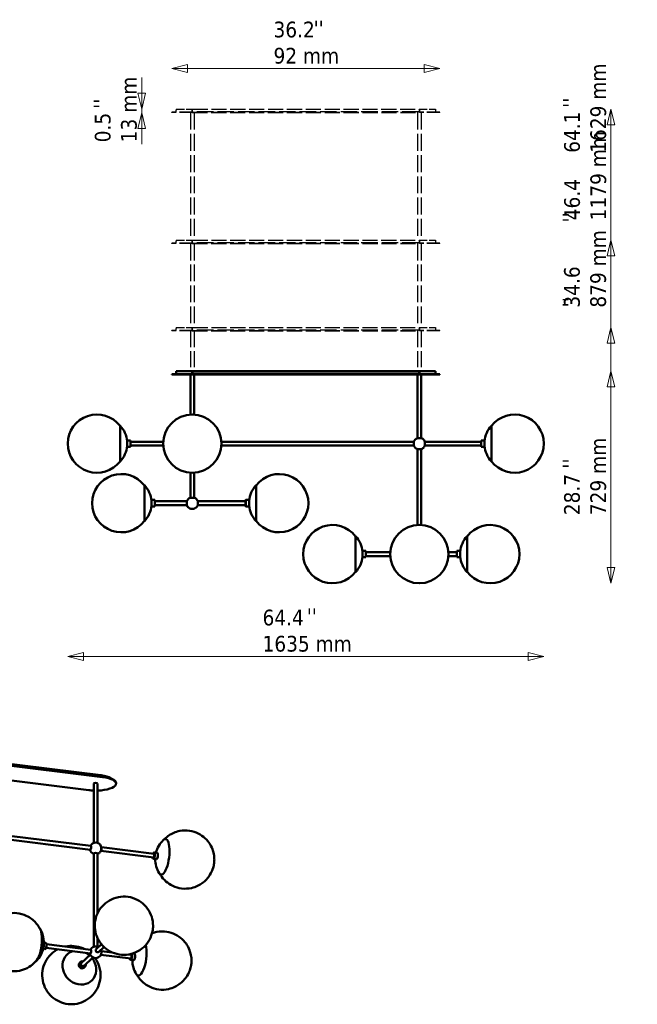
# Model space of a CAD drawing. Header units: millimetres. Extents: x 578 to 4821, y 202 to 3627.
# Tile 4 of 4: x 2700 to 4821, y 202 to 3584. Entities that reach past the tile are written whole.
import ezdxf

# ---------------------------------------------------------------- set-up
doc = ezdxf.new("R2010")
doc.units = ezdxf.units.MM
doc.header["$LTSCALE"] = 18
doc.linetypes.add('DASHED', pattern=[0.2068, 0.1655, -0.0413])
for name, color, linetype, lineweight in [('Symbol (ISO)', 7, 'Continuous', 50), ('Widoczne (ISO)', 7, 'Continuous', 50), ('Wymiar (ISO)', 7, 'Continuous', 18)]:
    doc.layers.add(name, color=color, linetype=linetype, lineweight=lineweight)
doc.styles.add('Tekst notatki (ISO)', font='tahoma.ttf')
doc.dimstyles.new('Domyślne (ISO)', dxfattribs={"dimscale": 18, "dimtxt": 3, "dimasz": 3, "dimexe": 3.175, "dimexo": 0, "dimgap": 0.762, "dimtad": 1, "dimdec": 1, "dimlfac": 0.03937, "dimrnd": 1e-08, "dimzin": 0, "dimdsep": 46, "dimtxsty": 'Tekst notatki (ISO)', "dimblk": 'Filled-1', "dimcen": 0.09, "dimdle": 10, "dimse1": 1, "dimse2": 1, "dimclrd": 256, "dimclre": 256, "dimclrt": 256, "dimadec": 0, "dimazin": 0, "dimtfac": 0.666667, "dimtmove": 0, "dimatfit": 3, "dimfxl": 1, "dimtolj": 1, "dimlwd": 15, "dimlwe": 15, "dimarcsym": 0})

# ---------------------------------------------------------------- blocks, each defined once
blk = doc.blocks.new('Filled-1')
at = {"color": 0}
for p, q in [((0, 0), (-1, 0.25)), ((-1, 0.25), (-1, -0.25)), ((-1, 0), (0, 0)), ((-1, -0.25), (0, 0))]:
    blk.add_line(p, q, dxfattribs=at)
at = {"color": 0, "flags": 128}
blk.add_lwpolyline([(-1, -0.25), (0, 0), (-1, 0.25), (-1, -0.25)], dxfattribs=at)
at = {"color": 0}
blk.add_solid([(-1, -0.25), (0, 0), (-1, 0.25), (-1, -0.25)], dxfattribs=at)
blk = doc.blocks.new('*D4')
at = {"layer": 'Defpoints', "color": 0, "transparency": 16777216}
for p in [(2865.3, 2128.2), (4500.2, 2128.4), (4500.2, 1396.9)]:
    blk.add_point(p, dxfattribs=at)
at = {"layer": 'Wymiar (ISO)', "lineweight": 15, "transparency": 16777216}
blk.add_line((2919.3, 1396.9), (4446.2, 1396.9), dxfattribs=at)
at = {"layer": 'Wymiar (ISO)', "lineweight": 15, "transparency": 16777216, "xscale": 54, "yscale": 54, "zscale": 54, "rotation": 180}
blk.add_blockref('Filled-1', (2865.3, 1396.9), dxfattribs=at)
at = {"layer": 'Wymiar (ISO)', "lineweight": 15, "transparency": 16777216, "xscale": 54, "yscale": 54, "zscale": 54}
blk.add_blockref('Filled-1', (4500.2, 1396.9), dxfattribs=at)
at = {"layer": 'Wymiar (ISO)', "lineweight": 18, "transparency": 16777216, "insert": (3534.1, 1557.9), "char_height": 54, "attachment_point": 1, "style": 'Tekst notatki (ISO)'}
blk.add_mtext('\\A1;64.4\\P1635 mm', dxfattribs=at)
blk = doc.blocks.new('*D5')
at = {"layer": 'Defpoints', "color": 0, "transparency": 16777216}
for p in [(4071.8, 2377.6), (4731.1, 2377.6), (4316.6, 1648.6)]:
    blk.add_point(p, dxfattribs=at)
at = {"layer": 'Wymiar (ISO)', "lineweight": 15, "transparency": 16777216}
blk.add_line((4731.1, 1702.6), (4731.1, 2323.6), dxfattribs=at)
at = {"layer": 'Wymiar (ISO)', "lineweight": 15, "transparency": 16777216, "xscale": 54, "yscale": 54, "zscale": 54}
for p, rotation in [((4731.1, 2377.6), 90), ((4731.1, 1648.6), 270)]:
    blk.add_blockref('Filled-1', p, dxfattribs=dict(at, rotation=rotation))
at = {"layer": 'Wymiar (ISO)', "lineweight": 18, "transparency": 16777216, "insert": (4570, 1882.4), "char_height": 54, "attachment_point": 1, "rotation": 90, "style": 'Tekst notatki (ISO)'}
blk.add_mtext('\\A1;28.7\\P729 mm', dxfattribs=at)
blk = doc.blocks.new('*D6')
at = {"layer": 'Defpoints', "color": 0, "transparency": 16777216}
for p in [(4071.8, 2527.6), (4731.1, 2527.6), (4316.6, 1648.6)]:
    blk.add_point(p, dxfattribs=at)
at = {"layer": 'Wymiar (ISO)', "lineweight": 15, "transparency": 16777216}
for p, q in [((4731.1, 2527.6), (4731.1, 2871.4)), ((4731.1, 1702.6), (4731.1, 2473.6))]:
    blk.add_line(p, q, dxfattribs=at)
at = {"layer": 'Wymiar (ISO)', "lineweight": 15, "transparency": 16777216, "xscale": 54, "yscale": 54, "zscale": 54}
for p, rotation in [((4731.1, 2527.6), 90), ((4731.1, 1648.6), 270)]:
    blk.add_blockref('Filled-1', p, dxfattribs=dict(at, rotation=rotation))
at = {"layer": 'Wymiar (ISO)', "lineweight": 18, "transparency": 16777216, "insert": (4569.8, 2595.4), "char_height": 54, "attachment_point": 1, "rotation": 90, "style": 'Tekst notatki (ISO)'}
blk.add_mtext('\\A1;34.6\\P879 mm', dxfattribs=at)
blk = doc.blocks.new('*D7')
at = {"layer": 'Defpoints', "color": 0, "transparency": 16777216}
for p in [(4071.8, 2827.6), (4316.6, 1648.6), (4731.1, 1648.6)]:
    blk.add_point(p, dxfattribs=at)
at = {"layer": 'Wymiar (ISO)', "lineweight": 15, "transparency": 16777216}
for p, q in [((4731.1, 2827.6), (4731.1, 3206.4)), ((4731.1, 1702.6), (4731.1, 2773.6))]:
    blk.add_line(p, q, dxfattribs=at)
at = {"layer": 'Wymiar (ISO)', "lineweight": 15, "transparency": 16777216, "xscale": 54, "yscale": 54, "zscale": 54}
for p, rotation in [((4731.1, 2827.6), 90), ((4731.1, 1648.6), 270)]:
    blk.add_blockref('Filled-1', p, dxfattribs=dict(at, rotation=rotation))
at = {"layer": 'Wymiar (ISO)', "lineweight": 18, "transparency": 16777216, "insert": (4570.3, 2895.4), "char_height": 54, "attachment_point": 1, "rotation": 90, "style": 'Tekst notatki (ISO)'}
blk.add_mtext('\\A1;46.4\\P1179 mm', dxfattribs=at)
blk = doc.blocks.new('*D8')
at = {"layer": 'Defpoints', "color": 0, "transparency": 16777216}
for p in [(4071.8, 3277.6), (4316.6, 1648.6), (4731.1, 1648.6)]:
    blk.add_point(p, dxfattribs=at)
at = {"layer": 'Wymiar (ISO)', "lineweight": 15, "transparency": 16777216}
blk.add_line((4731.1, 3223.6), (4731.1, 1702.6), dxfattribs=at)
at = {"layer": 'Wymiar (ISO)', "lineweight": 15, "transparency": 16777216, "xscale": 54, "yscale": 54, "zscale": 54}
for p, rotation in [((4731.1, 3277.6), 90), ((4731.1, 1648.6), 270)]:
    blk.add_blockref('Filled-1', p, dxfattribs=dict(at, rotation=rotation))
at = {"layer": 'Wymiar (ISO)', "lineweight": 18, "transparency": 16777216, "insert": (4570.1, 3127.3), "char_height": 54, "attachment_point": 1, "rotation": 90, "style": 'Tekst notatki (ISO)'}
blk.add_mtext('\\A1;64.1\\P1629 mm', dxfattribs=at)
blk = doc.blocks.new('*D13')
at = {"layer": 'Defpoints', "color": 0, "transparency": 16777216}
for p in [(3222.8, 3416.7), (3222.8, 3265.1), (4142.8, 3266.1)]:
    blk.add_point(p, dxfattribs=at)
at = {"layer": 'Wymiar (ISO)', "lineweight": 15, "transparency": 16777216}
blk.add_line((4088.8, 3416.7), (3276.8, 3416.7), dxfattribs=at)
at = {"layer": 'Wymiar (ISO)', "lineweight": 15, "transparency": 16777216, "xscale": 54, "yscale": 54, "zscale": 54, "rotation": 180}
blk.add_blockref('Filled-1', (3222.8, 3416.7), dxfattribs=at)
at = {"layer": 'Wymiar (ISO)', "lineweight": 15, "transparency": 16777216, "xscale": 54, "yscale": 54, "zscale": 54}
blk.add_blockref('Filled-1', (4142.8, 3416.7), dxfattribs=at)
at = {"layer": 'Wymiar (ISO)', "lineweight": 18, "transparency": 16777216, "insert": (3571.8, 3577.8), "char_height": 54, "attachment_point": 1, "style": 'Tekst notatki (ISO)'}
blk.add_mtext('\\A1;36.2\\P92 mm', dxfattribs=at)
blk = doc.blocks.new('*D16')
at = {"layer": 'Defpoints', "color": 0, "transparency": 16777216}
for p in [(3118.9, 3277.6), (3222.8, 3265.1), (3293.8, 3277.6)]:
    blk.add_point(p, dxfattribs=at)
at = {"layer": 'Wymiar (ISO)', "lineweight": 15, "transparency": 16777216}
for p, q in [((3118.9, 3331.6), (3118.9, 3385.6)), ((3118.9, 3265.1), (3118.9, 3277.6)), ((3118.9, 3211.1), (3118.9, 3157.1))]:
    blk.add_line(p, q, dxfattribs=at)
at = {"layer": 'Wymiar (ISO)', "lineweight": 15, "transparency": 16777216, "xscale": 54, "yscale": 54, "zscale": 54}
for p, rotation in [((3118.9, 3277.6), 270), ((3118.9, 3265.1), 90)]:
    blk.add_blockref('Filled-1', p, dxfattribs=dict(at, rotation=rotation))
at = {"layer": 'Wymiar (ISO)', "lineweight": 18, "transparency": 16777216, "insert": (2957.9, 3163.3), "char_height": 54, "attachment_point": 1, "rotation": 90, "style": 'Tekst notatki (ISO)'}
blk.add_mtext('\\A1;0.5\\P13 mm', dxfattribs=at)

msp = doc.modelspace()

# ---------------------------------------------------------------- linework, layer by layer
at = {"layer": 'Widoczne (ISO)', "linetype": 'DASHED', "lineweight": 25, "ltscale": 14.769469}
for p, q in [((3292.77, 3267.15), (3222.77, 3267.15)), ((3292.77, 3265.15), (3222.77, 3265.15)), ((4142.77, 3267.15), (4072.77, 3267.15)), ((4142.77, 3265.15), (4072.77, 3265.15)), ((3292.77, 2817.15), (3222.77, 2817.15)), ((3292.77, 2815.15), (3222.77, 2815.15)), ((4142.77, 2817.15), (4072.77, 2817.15)), ((4142.77, 2815.15), (4072.77, 2815.15)), ((3292.77, 2517.15), (3222.77, 2517.15)), ((3292.77, 2515.15), (3222.77, 2515.15)), ((4142.77, 2517.15), (4072.77, 2517.15)), ((4142.77, 2515.15), (4072.77, 2515.15))]:
    msp.add_line(p, q, dxfattribs=at)
at = {"layer": 'Widoczne (ISO)', "linetype": 'DASHED', "lineweight": 25, "ltscale": 0.211431}
for p, q in [((3222.77, 3265.15), (3222.77, 3267.15)), ((4142.77, 3265.15), (4142.77, 3267.15)), ((3222.77, 2815.15), (3222.77, 2817.15)), ((4142.77, 2815.15), (4142.77, 2817.15)), ((3222.77, 2515.15), (3222.77, 2517.15)), ((4142.77, 2515.15), (4142.77, 2517.15))]:
    msp.add_line(p, q, dxfattribs=at)
at = {"layer": 'Widoczne (ISO)', "linetype": 'DASHED', "lineweight": 25, "ltscale": 9.137366}
for p, q in [((3237.77, 3277.15), (3292.77, 3277.15)), ((4072.77, 3277.15), (4127.77, 3277.15)), ((3237.77, 2827.15), (3292.77, 2827.15)), ((4072.77, 2827.15), (4127.77, 2827.15)), ((3237.77, 2527.15), (3292.77, 2527.15)), ((4072.77, 2527.15), (4127.77, 2527.15))]:
    msp.add_line(p, q, dxfattribs=at)
at = {"layer": 'Widoczne (ISO)', "linetype": 'DASHED', "lineweight": 25, "ltscale": 0.317196}
for p, q in [((3237.77, 3277.15), (3237.77, 3274.15)), ((3237.77, 2827.15), (3237.77, 2824.15)), ((3237.77, 2527.15), (3237.77, 2524.15))]:
    msp.add_line(p, q, dxfattribs=at)
at = {"layer": 'Widoczne (ISO)', "linetype": 'DASHED', "lineweight": 25, "ltscale": 0.713816}
for p, q in [((3237.77, 3267.15), (3237.77, 3273.9)), ((3237.77, 2817.15), (3237.77, 2823.9)), ((3237.77, 2517.15), (3237.77, 2523.9))]:
    msp.add_line(p, q, dxfattribs=at)
at = {"layer": 'Widoczne (ISO)', "linetype": 'DASHED', "lineweight": 25, "ltscale": 8.834781}
for p, q in [((3239.27, 3277.65), (3292.26, 3277.65)), ((4073.27, 3277.65), (4126.27, 3277.65)), ((3239.27, 2827.65), (3292.26, 2827.65)), ((4073.27, 2827.65), (4126.27, 2827.65)), ((3239.27, 2527.65), (3292.26, 2527.65)), ((4073.27, 2527.65), (4126.27, 2527.65))]:
    msp.add_line(p, q, dxfattribs=at)
at = {"layer": 'Widoczne (ISO)', "linetype": 'DASHED', "lineweight": 25, "ltscale": 0.052783}
for p, q in [((3239.27, 3277.15), (3239.27, 3277.65)), ((3292.77, 3277.15), (3292.77, 3277.65)), ((3309.16, 3267.65), (3309.16, 3267.15)), ((3345.6, 3267.15), (3345.6, 3267.65)), ((4019.93, 3267.65), (4019.93, 3267.15)), ((4031.31, 3267.15), (4031.31, 3267.65)), ((4032.03, 3267.65), (4032.03, 3267.15)), ((4056.37, 3267.15), (4056.37, 3267.65)), ((4072.77, 3277.65), (4072.77, 3277.15)), ((4126.27, 3277.15), (4126.27, 3277.65)), ((3239.27, 2827.15), (3239.27, 2827.65)), ((3292.77, 2827.15), (3292.77, 2827.65)), ((3309.16, 2817.65), (3309.16, 2817.15)), ((3345.6, 2817.15), (3345.6, 2817.65)), ((4019.93, 2817.65), (4019.93, 2817.15)), ((4031.31, 2817.15), (4031.31, 2817.65)), ((4032.03, 2817.65), (4032.03, 2817.15)), ((4056.37, 2817.15), (4056.37, 2817.65)), ((4072.77, 2827.65), (4072.77, 2827.15)), ((4126.27, 2827.15), (4126.27, 2827.65)), ((3239.27, 2527.15), (3239.27, 2527.65)), ((3292.77, 2527.15), (3292.77, 2527.65)), ((3309.16, 2517.65), (3309.16, 2517.15)), ((3345.6, 2517.15), (3345.6, 2517.65)), ((4019.93, 2517.65), (4019.93, 2517.15)), ((4031.31, 2517.15), (4031.31, 2517.65)), ((4032.03, 2517.65), (4032.03, 2517.15)), ((4056.37, 2517.15), (4056.37, 2517.65)), ((4072.77, 2527.65), (4072.77, 2527.15)), ((4126.27, 2527.15), (4126.27, 2527.65))]:
    msp.add_line(p, q, dxfattribs=at)
at = {"layer": 'Widoczne (ISO)', "linetype": 'DASHED', "lineweight": 25, "ltscale": 19.588617}
for p, q in [((3286.27, 3265.15), (3286.27, 2827.65)), ((3299.27, 3265.15), (3299.27, 2827.65)), ((4066.27, 3265.15), (4066.27, 2827.65)), ((4079.27, 3265.15), (4079.27, 2827.65))]:
    msp.add_line(p, q, dxfattribs=at)
at = {"layer": 'Widoczne (ISO)', "linetype": 'DASHED', "lineweight": 25, "ltscale": 0.083467}
for p, q in [((3292.26, 3277.65), (3292.77, 3277.65)), ((4072.77, 3277.65), (4073.27, 3277.65)), ((3292.26, 2827.65), (3292.77, 2827.65)), ((4072.77, 2827.65), (4073.27, 2827.65)), ((3292.26, 2527.65), (3292.77, 2527.65)), ((4072.77, 2527.65), (4073.27, 2527.65))]:
    msp.add_line(p, q, dxfattribs=at)
at = {"layer": 'Widoczne (ISO)', "linetype": 'DASHED', "lineweight": 25, "ltscale": 0.166036}
for p, q in [((3292.77, 3277.65), (3293.77, 3277.65)), ((3293.77, 3276.15), (3292.77, 3276.15)), ((4071.77, 3277.65), (4072.77, 3277.65)), ((4072.77, 3276.15), (4071.77, 3276.15)), ((3292.77, 2827.65), (3293.77, 2827.65)), ((3293.77, 2826.15), (3292.77, 2826.15)), ((4071.77, 2827.65), (4072.77, 2827.65)), ((4072.77, 2826.15), (4071.77, 2826.15)), ((3292.77, 2527.65), (3293.77, 2527.65)), ((3293.77, 2526.15), (3292.77, 2526.15)), ((4071.77, 2527.65), (4072.77, 2527.65)), ((4072.77, 2526.15), (4071.77, 2526.15))]:
    msp.add_line(p, q, dxfattribs=at)
at = {"layer": 'Widoczne (ISO)', "linetype": 'DASHED', "lineweight": 25, "ltscale": 1.057553}
for p, q in [((3292.77, 3267.15), (3292.77, 3277.15)), ((4072.77, 3277.15), (4072.77, 3267.15)), ((4127.77, 3277.15), (4127.77, 3267.15)), ((3292.77, 2817.15), (3292.77, 2827.15)), ((4072.77, 2827.15), (4072.77, 2817.15)), ((4127.77, 2827.15), (4127.77, 2817.15)), ((3292.77, 2517.15), (3292.77, 2527.15)), ((4072.77, 2527.15), (4072.77, 2517.15)), ((4127.77, 2527.15), (4127.77, 2517.15))]:
    msp.add_line(p, q, dxfattribs=at)
at = {"layer": 'Widoczne (ISO)', "linetype": 'DASHED', "lineweight": 25, "ltscale": 0.105665}
for p, q in [((3292.77, 3275.65), (3293.77, 3275.65)), ((4071.77, 3275.65), (4072.77, 3275.65)), ((3292.77, 2825.65), (3293.77, 2825.65)), ((4071.77, 2825.65), (4072.77, 2825.65)), ((3292.77, 2525.65), (3293.77, 2525.65)), ((4071.77, 2525.65), (4072.77, 2525.65))]:
    msp.add_line(p, q, dxfattribs=at)
at = {"layer": 'Widoczne (ISO)', "linetype": 'DASHED', "lineweight": 25, "ltscale": 17.461853}
for p, q in [((3292.77, 3267.15), (4072.77, 3267.15)), ((3292.77, 3265.15), (4072.77, 3265.15)), ((3292.77, 2817.15), (4072.77, 2817.15)), ((3292.77, 2815.15), (4072.77, 2815.15)), ((3292.77, 2517.15), (4072.77, 2517.15)), ((3292.77, 2515.15), (4072.77, 2515.15))]:
    msp.add_line(p, q, dxfattribs=at)
at = {"layer": 'Widoczne (ISO)', "linetype": 'DASHED', "lineweight": 25, "ltscale": 17.417078}
for p, q in [((3293.77, 3277.65), (4071.77, 3277.65)), ((3293.77, 2827.65), (4071.77, 2827.65)), ((3293.77, 2527.65), (4071.77, 2527.65))]:
    msp.add_line(p, q, dxfattribs=at)
at = {"layer": 'Widoczne (ISO)', "linetype": 'DASHED', "lineweight": 25, "ltscale": 0.415239}
for p, q in [((3293.77, 3277.65), (3293.77, 3275.15)), ((4071.77, 3275.15), (4071.77, 3277.65)), ((3293.77, 2827.65), (3293.77, 2825.15)), ((4071.77, 2825.15), (4071.77, 2827.65)), ((3293.77, 2527.65), (3293.77, 2525.15)), ((4071.77, 2525.15), (4071.77, 2527.65))]:
    msp.add_line(p, q, dxfattribs=at)
at = {"layer": 'Widoczne (ISO)', "linetype": 'DASHED', "lineweight": 25, "ltscale": 0.687375}
for p, q in [((3293.77, 3268.65), (3293.77, 3275.15)), ((4071.77, 3275.15), (4071.77, 3268.65)), ((3293.77, 2818.65), (3293.77, 2825.15)), ((4071.77, 2825.15), (4071.77, 2818.65)), ((3293.77, 2518.65), (3293.77, 2525.15)), ((4071.77, 2525.15), (4071.77, 2518.65))]:
    msp.add_line(p, q, dxfattribs=at)
at = {"layer": 'Widoczne (ISO)', "linetype": 'DASHED', "lineweight": 25, "ltscale": 18.951605}
for p, q in [((4070.77, 3267.65), (3294.77, 3267.65)), ((4070.77, 2817.65), (3294.77, 2817.65)), ((4070.77, 2517.65), (3294.77, 2517.65))]:
    msp.add_line(p, q, dxfattribs=at)
at = {"layer": 'Widoczne (ISO)', "linetype": 'DASHED', "lineweight": 25, "ltscale": 19.308779}
for p, q in [((3286.27, 2815.15), (3286.27, 2527.65)), ((3299.27, 2815.15), (3299.27, 2527.65)), ((4066.27, 2815.15), (4066.27, 2527.65)), ((4079.27, 2815.15), (4079.27, 2527.65))]:
    msp.add_line(p, q, dxfattribs=at)
at = {"layer": 'Widoczne (ISO)', "linetype": 'DASHED', "lineweight": 25, "ltscale": 18.469267}
for p, q in [((3286.27, 2515.15), (3286.27, 2377.65)), ((3299.27, 2515.15), (3299.27, 2377.65)), ((4066.27, 2515.15), (4066.27, 2377.65)), ((4079.27, 2515.15), (4079.27, 2377.65))]:
    msp.add_line(p, q, dxfattribs=at)
at = {"layer": 'Widoczne (ISO)'}
for p, q in [((3237.77, 2377.15), (3292.77, 2377.15)), ((3237.77, 2377.15), (3237.77, 2374.15)), ((3237.77, 2367.15), (3237.77, 2373.9)), ((3239.27, 2377.65), (3292.26, 2377.65)), ((3239.27, 2377.15), (3239.27, 2377.65)), ((3292.26, 2377.65), (3292.77, 2377.65)), ((3292.77, 2377.15), (3292.77, 2377.65)), ((3292.77, 2377.65), (3293.77, 2377.65)), ((3292.77, 2367.15), (3292.77, 2377.15)), ((3293.77, 2376.15), (3292.77, 2376.15)), ((3292.77, 2375.65), (3293.77, 2375.65)), ((3293.77, 2377.65), (4071.77, 2377.65)), ((3293.77, 2377.65), (3293.77, 2375.15)), ((3293.77, 2368.65), (3293.77, 2375.15)), ((4070.77, 2367.65), (3294.77, 2367.65)), ((3309.16, 2367.65), (3309.16, 2367.15)), ((3345.6, 2367.15), (3345.6, 2367.65)), ((4019.93, 2367.65), (4019.93, 2367.15)), ((4031.31, 2367.15), (4031.31, 2367.65)), ((4032.03, 2367.65), (4032.03, 2367.15)), ((4056.37, 2367.15), (4056.37, 2367.65)), ((4071.77, 2377.65), (4072.77, 2377.65)), ((4071.77, 2375.15), (4071.77, 2377.65)), ((4072.77, 2376.15), (4071.77, 2376.15)), ((4071.77, 2375.65), (4072.77, 2375.65)), ((4071.77, 2375.15), (4071.77, 2368.65)), ((4072.77, 2377.65), (4073.27, 2377.65)), ((4072.77, 2377.65), (4072.77, 2377.15)), ((4072.77, 2377.15), (4072.77, 2367.15)), ((4072.77, 2377.15), (4127.77, 2377.15)), ((4073.27, 2377.65), (4126.27, 2377.65)), ((4126.27, 2377.15), (4126.27, 2377.65)), ((4127.77, 2377.15), (4127.77, 2367.15)), ((3292.77, 2367.15), (3222.77, 2367.15)), ((3222.77, 2365.15), (3222.77, 2367.15)), ((3292.77, 2365.15), (3222.77, 2365.15)), ((3286.27, 2365.15), (3286.27, 2228.22)), ((3292.77, 2367.15), (4072.77, 2367.15)), ((3292.77, 2365.15), (4072.77, 2365.15)), ((3299.27, 2365.15), (3299.27, 2228.22)), ((4066.27, 2365.15), (4066.27, 2147.15)), ((4142.77, 2367.15), (4072.77, 2367.15)), ((4142.77, 2365.15), (4072.77, 2365.15)), ((4079.27, 2365.15), (4079.27, 2147.15)), ((4142.77, 2365.15), (4142.77, 2367.15)), ((3044.7, 2189.29), (3045.3, 2189.82)), ((3045.3, 2066.82), (3045.3, 2189.82)), ((4320.24, 2189.82), (4320.24, 2066.82)), ((4320.83, 2189.29), (4320.24, 2189.82)), ((3068.87, 2138.82), (3069.37, 2139.32)), ((3068.87, 2117.82), (3068.87, 2138.82)), ((3069.37, 2139.32), (3069.37, 2117.32)), ((3080.37, 2139.32), (3069.37, 2139.32)), ((3080.37, 2117.32), (3080.37, 2139.32)), ((3080.87, 2138.82), (3080.37, 2139.32)), ((3080.87, 2138.82), (3080.87, 2117.82)), ((3192.87, 2134.82), (3080.87, 2134.82)), ((4053.94, 2134.82), (3392.67, 2134.82)), ((4053.94, 2121.57), (4053.94, 2135.07)), ((4066.02, 2147.15), (4079.52, 2147.15)), ((4088.95, 2139.87), (4089.09, 2139.87)), ((4091.64, 2121.7), (4091.64, 2134.94)), ((4091.64, 2134.82), (4284.66, 2134.82)), ((4284.66, 2138.82), (4285.16, 2139.32)), ((4284.66, 2117.82), (4284.66, 2138.82)), ((4285.16, 2139.32), (4285.16, 2117.32)), ((4285.16, 2139.32), (4296.16, 2139.32)), ((4296.16, 2117.32), (4296.16, 2139.32)), ((4296.66, 2138.82), (4296.16, 2139.32)), ((4296.66, 2138.82), (4296.66, 2117.82)), ((2865.35, 2128.43), (2865.35, 2128.21)), ((3068.87, 2117.82), (3069.37, 2117.32)), ((3080.37, 2117.32), (3069.37, 2117.32)), ((3080.87, 2117.82), (3080.37, 2117.32)), ((3192.87, 2121.82), (3080.87, 2121.82)), ((4053.94, 2121.82), (3392.67, 2121.82)), ((4079.52, 2109.5), (4066.02, 2109.5)), ((4066.27, 2109.5), (4066.27, 1848.57)), ((4079.27, 2109.5), (4079.27, 1848.57)), ((4088.95, 2116.77), (4089.09, 2116.77)), ((4091.64, 2121.82), (4284.66, 2121.82)), ((4284.66, 2117.82), (4285.16, 2117.32)), ((4285.16, 2117.32), (4296.16, 2117.32)), ((4296.66, 2117.82), (4296.16, 2117.32)), ((4500.19, 2128.21), (4500.19, 2128.43)), ((3044.7, 2067.36), (3045.3, 2066.82)), ((4320.83, 2067.36), (4320.24, 2066.82)), ((3286.27, 1942.49), (3286.27, 2028.42)), ((3299.27, 1942.49), (3299.27, 2028.42)), ((3128.26, 1984.63), (3128.86, 1985.17)), ((3128.86, 1862.17), (3128.86, 1985.17)), ((3511.67, 1985.17), (3511.67, 1862.17)), ((3512.27, 1984.63), (3511.67, 1985.17)), ((3152.44, 1934.17), (3152.94, 1934.67)), ((3152.44, 1913.17), (3152.44, 1934.17)), ((3152.94, 1934.67), (3152.94, 1912.67)), ((3163.94, 1934.67), (3152.94, 1934.67)), ((3163.94, 1912.67), (3163.94, 1934.67)), ((3164.44, 1934.17), (3163.94, 1934.67)), ((3164.44, 1934.17), (3164.44, 1913.17)), ((3273.94, 1930.17), (3164.44, 1930.17)), ((3273.94, 1916.92), (3273.94, 1930.42)), ((3286.02, 1942.49), (3299.52, 1942.49)), ((3311.59, 1930.42), (3311.59, 1916.92)), ((3311.59, 1930.17), (3476.1, 1930.17)), ((3476.1, 1934.17), (3476.6, 1934.67)), ((3476.1, 1913.17), (3476.1, 1934.17)), ((3476.6, 1934.67), (3476.6, 1912.67)), ((3476.6, 1934.67), (3487.6, 1934.67)), ((3487.6, 1912.67), (3487.6, 1934.67)), ((3488.1, 1934.17), (3487.6, 1934.67)), ((3488.1, 1934.17), (3488.1, 1913.17)), ((2948.91, 1923.78), (2948.91, 1923.56)), ((3152.44, 1913.17), (3152.94, 1912.67)), ((3163.94, 1912.67), (3152.94, 1912.67)), ((3164.44, 1913.17), (3163.94, 1912.67)), ((3273.94, 1917.17), (3164.44, 1917.17)), ((3281.22, 1907.48), (3281.22, 1907.34)), ((3304.32, 1907.48), (3304.32, 1907.34)), ((3311.59, 1917.17), (3476.1, 1917.17)), ((3476.1, 1913.17), (3476.6, 1912.67)), ((3476.6, 1912.67), (3487.6, 1912.67)), ((3488.1, 1913.17), (3487.6, 1912.67)), ((3691.62, 1923.56), (3691.62, 1923.78)), ((3128.26, 1862.7), (3128.86, 1862.17)), ((3512.27, 1862.7), (3511.67, 1862.17)), ((3853.26, 1809.63), (3853.86, 1810.17)), ((3853.86, 1687.17), (3853.86, 1810.17)), ((4236.67, 1810.17), (4236.67, 1687.17)), ((4237.27, 1809.63), (4236.67, 1810.17)), ((3877.44, 1759.17), (3877.94, 1759.67)), ((3877.44, 1738.17), (3877.44, 1759.17)), ((3877.94, 1759.67), (3877.94, 1737.67)), ((3888.94, 1759.67), (3877.94, 1759.67)), ((3888.94, 1737.67), (3888.94, 1759.67)), ((3889.44, 1759.17), (3888.94, 1759.67)), ((3889.44, 1759.17), (3889.44, 1738.17)), ((4201.1, 1759.17), (4201.6, 1759.67)), ((4201.1, 1738.17), (4201.1, 1759.17)), ((4201.6, 1759.67), (4201.6, 1737.67)), ((4201.6, 1759.67), (4212.6, 1759.67)), ((4212.6, 1737.67), (4212.6, 1759.67)), ((4213.1, 1759.17), (4212.6, 1759.67)), ((4213.1, 1759.17), (4213.1, 1738.17)), ((3673.91, 1748.78), (3673.91, 1748.56)), ((3877.44, 1738.17), (3877.94, 1737.67)), ((3888.94, 1737.67), (3877.94, 1737.67)), ((3889.44, 1738.17), (3888.94, 1737.67)), ((3972.87, 1755.17), (3889.44, 1755.17)), ((3972.87, 1742.17), (3889.44, 1742.17)), ((4172.67, 1755.17), (4201.1, 1755.17)), ((4172.67, 1742.17), (4201.1, 1742.17)), ((4201.1, 1738.17), (4201.6, 1737.67)), ((4201.6, 1737.67), (4212.6, 1737.67)), ((4213.1, 1738.17), (4212.6, 1737.67)), ((4416.62, 1748.56), (4416.62, 1748.78)), ((3853.26, 1687.7), (3853.86, 1687.17)), ((4237.27, 1687.7), (4236.67, 1687.17)), ((2247.07, 1080.23), (2978.15, 989.22)), ((2251.8, 1075.97), (2984.76, 984.73)), ((2251.8, 1074.09), (2984.76, 982.85)), ((2936.88, 937.85), (2234.36, 1025.31)), ((2978.69, 987.54), (2978.69, 985.48)), ((2978.69, 987.1), (2978.78, 987.09)), ((2978.78, 988.97), (2978.95, 989.13)), ((2978.95, 987.72), (2978.78, 987.56)), ((2978.78, 987.09), (2979.29, 987.57)), ((2978.78, 987.09), (2978.78, 985.47)), ((2979.29, 988.98), (2979.63, 989.3)), ((2979.29, 988.98), (2979.29, 987.57)), ((2979.63, 989.3), (2979.63, 985.37)), ((2954.32, 960.35), (2954.32, 756.72)), ((2967.32, 960.35), (2967.32, 756.72)), ((3030.82, 960.35), (3030.82, 962.23)), ((2944.51, 746.39), (2358.77, 819.3)), ((2942.91, 733.48), (2332.14, 809.52)), ((3207.03, 765.66), (3206.58, 766.24)), ((2954.32, 720.74), (2954.32, 399.96)), ((2967.32, 720.74), (2967.32, 514.89)), ((2978.79, 729.02), (3160.23, 706.43)), ((2980.39, 741.92), (3161.83, 719.33)), ((3160.02, 722.96), (3160.49, 723.38)), ((3161.77, 723.88), (3172.1, 722.59)), ((3173.57, 721.27), (3173.21, 721.79)), ((3157.58, 703.36), (3157.94, 702.84)), ((3159.05, 702.04), (3169.38, 700.76)), ((3171.13, 701.67), (3170.66, 701.26)), ((3192.68, 650.43), (3192.11, 649.99)), ((2789.44, 413.47), (2783.09, 414.26)), ((2790.9, 412.15), (2790.55, 412.67)), ((2944.51, 389.63), (2791.98, 408.62)), ((2962.13, 391.19), (2980.66, 408.61)), ((2967.32, 429.68), (2967.32, 399.96)), ((2786.72, 391.64), (2780.37, 392.43)), ((2788.46, 392.55), (2787.99, 392.13)), ((2942.91, 376.73), (2790.37, 395.71)), ((2942.59, 372.83), (2910.92, 343.07)), ((2971.03, 381.72), (2989.57, 399.14)), ((2978.79, 372.26), (3081.7, 359.45)), ((2980.39, 385.16), (3017.99, 380.48)), ((3074.13, 373.49), (3083.31, 372.35)), ((3086.85, 376.44), (3093.58, 375.61)), ((3095.04, 374.29), (3094.69, 374.81)), ((2909.23, 347.66), (2905.46, 344.12)), ((2951.49, 363.36), (2919.82, 333.6)), ((3079.05, 356.38), (3079.41, 355.86)), ((3080.52, 355.06), (3090.86, 353.77)), ((3092.6, 354.69), (3092.13, 354.27)), ((2924.29, 331.63), (2920.53, 328.09)), ((3114.16, 303.45), (3113.59, 303.01))]:
    msp.add_line(p, q, dxfattribs=at)
for centre in [(3292.77, 2128.32), (4072.77, 1748.67)]:
    msp.add_circle(centre, 100.11, dxfattribs=at)
at = {"layer": 'Widoczne (ISO)', "linetype": 'DASHED', "lineweight": 25, "ltscale": 0.166036}
for centre, start, end in [((3294.77, 3268.65), 180, 270), ((4070.77, 3268.65), 270, 0), ((3294.77, 2818.65), 180, 270), ((4070.77, 2818.65), 270, 0), ((3294.77, 2518.65), 180, 270), ((4070.77, 2518.65), 270, 0)]:
    msp.add_arc(centre, 1, start, end, dxfattribs=at)
at = {"layer": 'Widoczne (ISO)'}
for centre, radius, start, end in [((3294.77, 2368.65), 1, 180, 270), ((4070.77, 2368.65), 1, 270, 0), ((2965.35, 2128.43), 100, 37.48282, 180), ((4400.19, 2128.43), 100, 0, 142.51718), ((2978.23, 2128.32), 91, 5.0435, 42.51818), ((4387.31, 2128.32), 91, 137.48182, 174.9565), ((4072.77, 2128.32), 20, 109.72463, 160.27537), ((4072.77, 2128.32), 20, 35.9798, 70.27537), ((4072.77, 2128.32), 20, 19.33847, 35.2749), ((2965.35, 2128.21), 100, 180, 322.51718), ((2978.23, 2128.32), 91, 317.48182, 354.9565), ((4072.77, 2128.32), 20, 199.72463, 250.27537), ((4072.77, 2128.32), 20, 289.72463, 324.0202), ((4072.77, 2128.32), 20, 324.7251, 340.66153), ((4387.31, 2128.32), 91, 185.0435, 222.51818), ((4400.19, 2128.21), 100, 217.48282, 0), ((3048.91, 1923.78), 100, 37.48282, 180), ((3591.62, 1923.78), 100, 0, 142.51718), ((3061.79, 1923.67), 91, 5.0435, 42.51818), ((3578.74, 1923.67), 91, 137.48182, 174.9565), ((3292.77, 1923.67), 20, 109.72463, 160.27537), ((3292.77, 1923.67), 20, 19.72463, 70.27537), ((3048.91, 1923.56), 100, 180, 322.51718), ((3061.79, 1923.67), 91, 317.48182, 354.9565), ((3292.77, 1923.67), 20, 199.72463, 234.0202), ((3292.77, 1923.67), 20, 234.7251, 256.99712), ((3292.77, 1923.67), 19.97, 259.90859, 280.09141), ((3292.77, 1923.67), 20, 283.00288, 305.2749), ((3292.77, 1923.67), 20, 305.9798, 340.27537), ((3578.74, 1923.67), 91, 185.0435, 222.51818), ((3591.62, 1923.56), 100, 217.48282, 0), ((3773.91, 1748.78), 100, 37.48282, 180), ((4316.62, 1748.78), 100, 0, 142.51718), ((3786.79, 1748.67), 91, 5.0435, 42.51818), ((4303.74, 1748.67), 91, 137.48182, 174.9565), ((3773.91, 1748.56), 100, 180, 322.51718), ((3786.79, 1748.67), 91, 317.48182, 354.9565), ((4303.74, 1748.67), 91, 185.0435, 222.51818), ((4316.62, 1748.56), 100, 217.48282, 0), ((2960.82, 737.81), 20, 24.1926, 153.93846), ((2960.82, 737.81), 20, 357.73699, 23.34739), ((3256.39, 701.01), 91, 134.01453, 165.96119), ((2960.82, 737.81), 20, 191.86961, 251.03443), ((2960.82, 737.81), 20, 288.96557, 321.61546), ((2960.82, 737.81), 20, 322.46067, 348.07107), ((3256.39, 701.01), 91, 179.84687, 211.79353), ((2692.09, 414.5), 91, 314.01453, 31.79353), ((2960.82, 381.05), 20, 191.86961, 239.44689), ((2960.82, 381.05), 20, 62.18475, 153.93846), ((2960.82, 381.05), 20, 300.55311, 346.6586), ((2960.82, 381.05), 20, 359.14946, 24.2536), ((3177.87, 354.03), 91, 165.09941, 165.96119), ((2960.82, 381.05), 20, 240.31773, 299.68227), ((3177.87, 354.03), 91, 179.84687, 211.79353)]:
    msp.add_arc(centre, radius, start, end, dxfattribs=at)
for centre, major_axis, ratio, start_param, end_param in [((2960.82, 960.35), (70, 0), 0.3420201, 4.8053801, 7.5049158), ((2977.84, 986.74), (0.31, 2.48), 0.3213938, 5.0819246, 6.2831853), ((2978.31, 989.03), (0.5, 0), 0.3420201, 5.0861971, 5.9341195), ((2978.31, 987.62), (0.5, 0), 0.3420201, 5.59187, 5.9341195), ((2979.42, 989.07), (-0.5, 0), 0.3420201, 4.4236671, 5.9341195), ((2979.42, 987.66), (-0.5, 0), 0.3420201, 4.969243, 5.9341195), ((2960.82, 971.63), (55, 0), 0.3420201, 0.3796906, 1.2217305), ((2960.82, 962.23), (70, 0), 0.3420201, 0, 1.2217305), ((2960.82, 960.35), (-6.5, 0), 0.3420201, 3.1415927, 6.2831853), ((2960.82, 960.35), (-70, 0), 0.3420201, 1.2217305, 1.4778052), ((2943.13, 740.01), (0.83, 6.7), 0.3213938, 2.86858, 6.5561979), ((2944.07, 739.89), (0.83, 6.7), 0.3213938, 0.2199112, 0.2730126), ((2976.03, 735.91), (1.45, 11.66), 0.3213938, 3.6280433, 5.7967347), ((2976.16, 735.9), (1.43, 11.46), 0.3213938, 3.6189242, 5.8058538), ((3193.37, 708.86), (-7.6, -61.03), 0.3213938, 5.9040098, 9.8039535), ((2944.07, 739.89), (-0.83, -6.7), 0.3213938, 6.0101727, 6.0632741), ((2960.82, 720.11), (-6.75, 0), 0.3420201, 2.86858, 6.5561979), ((2978.55, 735.6), (-0.82, -6.57), 0.3213938, 1.3135471, 1.8280455), ((3159.94, 713.02), (1.3, 10.42), 0.3213938, 2.2383258, 7.1864522), ((3160.41, 712.96), (-1.36, -10.92), 0.3213938, 5.9369058, 9.7710574), ((3159.94, 713.02), (-0.91, -7.29), 0.3213938, 5.7974968, 9.9104665), ((3160.41, 712.96), (0.85, 6.8), 0.3213938, 6.0364334, 6.6042337), ((3170.74, 711.67), (1.36, 10.92), 0.3213938, 3.1415927, 6.2831853), ((3171.21, 711.61), (-1.3, -10.42), 0.3213938, 0.3462795, 2.7953132), ((3160.41, 712.96), (-0.85, -6.8), 0.3213938, 5.9621369, 6.5299372), ((2755.12, 406.65), (7.6, 61.03), 0.3213938, 3.367525, 6.0572529), ((2788.08, 402.55), (1.36, 10.92), 0.3213938, 3.1415927, 6.2831853), ((2788.55, 402.49), (-1.3, -10.42), 0.3213938, 0.3462795, 2.7953132), ((3114.84, 361.87), (-7.6, -61.03), 0.3213938, 5.9040098, 8.7138434), ((2904.76, 328.37), (-42.11, 44.82), 0.8830222, 5.8721373, 10.8896855), ((2904.76, 328.37), (-42.11, 44.82), 0.8830222, 4.8182778, 5.0612746), ((2943.13, 383.25), (0.83, 6.7), 0.3213938, 2.86858, 6.5561979), ((2967.26, 387.1), (4.62, -4.92), 0.8830222, 2.86858, 6.5561979), ((2966.58, 386.46), (-4.45, 4.74), 0.8830222, 0, 0.1586774), ((2966.58, 386.46), (-4.56, 4.85), 0.8830222, 6.0645568, 6.2900702), ((2966.58, 386.46), (-4.62, 4.92), 0.8830222, 6.0101727, 6.2043815), ((2966.58, 386.46), (4.45, -4.74), 0.8830222, 6.1245079, 6.2831853), ((2966.58, 386.46), (4.56, -4.85), 0.8830222, 6.2763004, 6.5018138), ((2966.58, 386.46), (4.62, -4.92), 0.8830222, 0.0788038, 0.2730126), ((2978.51, 378.84), (0.83, 6.7), 0.3213938, 4.3841955, 5.0405824), ((3081.41, 366.04), (1.3, 10.42), 0.3213938, 2.2383258, 5.910083), ((3081.88, 365.98), (-1.36, -10.92), 0.3213938, 5.9369058, 9.0073221), ((3081.41, 366.04), (-0.91, -7.29), 0.3213938, 5.7974968, 9.9104665), ((3081.41, 366.04), (1.3, 10.42), 0.3213938, 0.6201937, 0.9032669), ((3081.88, 365.98), (0.85, 6.8), 0.3213938, 6.0364334, 6.6042337), ((3092.22, 364.69), (1.36, 10.92), 0.3213938, 3.1415927, 6.2831853), ((3092.69, 364.63), (-1.3, -10.42), 0.3213938, 0.3462795, 2.7953132), ((2913, 336.11), (7.53, -8.02), 0.8830222, 3.1415927, 6.2831853), ((2916.76, 339.64), (-7.53, 8.02), 0.8830222, 5.3445742, 10.363389), ((2916.93, 339.8), (7.19, -7.65), 0.8830222, 2.2383258, 7.1864522), ((2916.93, 339.8), (-5.03, 5.36), 0.8830222, 5.7974968, 9.9104665), ((2916.76, 339.64), (4.69, -4.99), 0.8830222, 2.8205443, 6.6042337), ((3081.88, 365.98), (-0.85, -6.8), 0.3213938, 5.9621369, 6.5299372)]:
    msp.add_ellipse(centre, major_axis=major_axis, ratio=ratio, start_param=start_param, end_param=end_param, dxfattribs=at)
for points, knots in [([(3288.27, 1904.18), (3288.27, 1904.18), (3288.29, 1904.18), (3288.39, 1904.16), (3288.47, 1904.14), (3288.65, 1904.11), (3288.76, 1904.09), (3289.01, 1904.05), (3289.14, 1904.02), (3289.27, 1904)], [0.15187018, 0.15187018, 0.15187018, 0.15187018, 0.18950886, 0.18950886, 0.22714755, 0.22714755, 0.26544395, 0.26544395, 0.30374036, 0.30374036, 0.30374036, 0.30374036]), ([(3296.27, 1904), (3296.39, 1904.02), (3296.53, 1904.05), (3296.77, 1904.09), (3296.89, 1904.11), (3297.06, 1904.14), (3297.14, 1904.16), (3297.24, 1904.18), (3297.27, 1904.18), (3297.27, 1904.18)], [0, 0, 0, 0, 0.03829641, 0.03829641, 0.07659281, 0.07659281, 0.1142315, 0.1142315, 0.15187018, 0.15187018, 0.15187018, 0.15187018]), ([(3196.38, 768.88), (3197.03, 769.56), (3197.72, 770.26), (3202.24, 774.7), (3206.93, 778.75), (3221.9, 788.73), (3234.1, 794.83), (3260.1, 799.83), (3271.97, 800.23), (3294.04, 796.89), (3304.17, 793.54), (3322.37, 784.54), (3330.13, 778.81), (3344.05, 766.01), (3349.23, 759.08), (3358.73, 744.06), (3361.5, 736.94), (3366.8, 720.95), (3367.61, 714.24), (3368.33, 706.28), (3368.44, 704.2), (3368.56, 699.99), (3368.54, 697.89), (3368.39, 693.68), (3368.24, 691.58), (3367.82, 687.42), (3367.55, 685.35), (3366.34, 677.98), (3365.14, 672.59), (3360.79, 660.53), (3358.44, 654.68), (3350.62, 642.09), (3346.95, 636.8), (3337.37, 626.71), (3332.81, 622.46), (3318.06, 611.89), (3305.94, 605.24), (3279.55, 599.44), (3267.6, 598.7), (3245.26, 601.54), (3234.98, 604.67), (3216.47, 613.32), (3208.53, 618.92), (3194.29, 631.5), (3188.93, 638.37), (3183.7, 646.3), (3182.58, 648.15), (3181.57, 649.93)], [6.2463134, 6.2463134, 6.2463134, 6.2463134, 6.2678257, 6.2678257, 6.3821797, 6.3821797, 6.5487944, 6.5487944, 6.6612489, 6.6612489, 6.7641598, 6.7641598, 6.8780476, 6.8780476, 7.0254618, 7.0254618, 7.2467126, 7.2467126, 7.6292191, 7.6292191, 7.7818179, 7.7818179, 7.9576775, 7.9576775, 8.1496394, 8.1496394, 8.3449678, 8.3449678, 8.8352756, 8.8352756, 9.1858687, 9.1858687, 9.383141, 9.383141, 9.5058767, 9.5058767, 9.6809642, 9.6809642, 9.7952322, 9.7952322, 9.8980789, 9.8980789, 10.0105037, 10.0105037, 10.1544323, 10.1544323, 10.2007211, 10.2007211, 10.2007211, 10.2007211]), ([(3158.01, 472.26), (3158.01, 482.94), (3156.3, 493.17), (3150.06, 512.8), (3145.32, 522.11), (3133.19, 539.1), (3125.68, 546.71), (3108.41, 559.36), (3098.63, 564.41), (3077.67, 570.99), (3066.56, 572.68), (3044.31, 572.03), (3033.24, 569.97), (3012.55, 562.16), (3002.91, 556.65), (2986.14, 542.89), (2978.96, 534.74), (2967.61, 516.81), (2963.48, 507.04), (2958.3, 486.88), (2957.4, 476.49), (2958.57, 455.93), (2960.85, 445.81), (2968.23, 426.54), (2973.5, 417.49), (2986.65, 401.17), (2994.63, 393.96), (3012.72, 382.32), (3022.83, 377.83), (3044.25, 372.54), (3055.45, 371.53), (3077.62, 373.55), (3088.53, 376.29), (3108.65, 385.32), (3117.9, 391.39), (3133.75, 406.07), (3140.39, 414.6), (3150.64, 433.08), (3154.18, 443.04), (3157.41, 459.44), (3158.01, 465.93), (3158.01, 472.26)], [0, 0, 0, 0, 0.32, 0.32, 0.6642801, 0.6642801, 1.0248369, 1.0248369, 1.3838131, 1.3838131, 1.7231529, 1.7231529, 2.0360462, 2.0360462, 2.3280624, 2.3280624, 2.6109091, 2.6109091, 2.8974023, 2.8974023, 3.1990016, 3.1990016, 3.5235817, 3.5235817, 3.8718287, 3.8718287, 4.2336282, 4.2336282, 4.5901106, 4.5901106, 4.9246408, 4.9246408, 5.2329728, 5.2329728, 5.5223273, 5.5223273, 5.8048979, 5.8048979, 6.0933941, 6.0933941, 6.2831853, 6.2831853, 6.2831853, 6.2831853]), ([(2769.92, 459.9), (2768.68, 462.44), (2767.22, 465.17), (2762.66, 472.66), (2759.11, 477.74), (2747.04, 491.08), (2736.7, 499.99), (2712.73, 511.21), (2701.32, 514.51), (2679.1, 516.68), (2668.46, 515.91), (2648.6, 511.66), (2639.68, 508), (2623.05, 499), (2616.33, 493.56), (2603.43, 481.32), (2599.01, 475.1), (2589.94, 460.9), (2587.51, 454.6), (2584.86, 447.06), (2584.24, 445.07), (2583.1, 441.01), (2582.6, 438.97), (2581.72, 434.85), (2581.35, 432.78), (2580.73, 428.64), (2580.49, 426.57), (2579.86, 419.13), (2579.7, 413.61), (2580.95, 400.85), (2581.8, 394.6), (2586.3, 380.48), (2588.56, 374.45), (2595.36, 362.32), (2598.75, 357.08), (2610.46, 343.22), (2620.58, 333.8), (2644.73, 321.71), (2656.14, 318.06), (2678.5, 315.34), (2689.23, 315.85), (2709.29, 319.7), (2718.36, 323.18), (2735.26, 331.88), (2742.14, 337.23), (2751.07, 345.4), (2753.97, 348.52), (2756.41, 351.4)], [2.3135721, 2.3135721, 2.3135721, 2.3135721, 2.3871618, 2.3871618, 2.5015158, 2.5015158, 2.6681305, 2.6681305, 2.7805849, 2.7805849, 2.8834959, 2.8834959, 2.9973836, 2.9973836, 3.1447979, 3.1447979, 3.3660487, 3.3660487, 3.7485552, 3.7485552, 3.901154, 3.901154, 4.0770136, 4.0770136, 4.2689755, 4.2689755, 4.4643039, 4.4643039, 4.9546116, 4.9546116, 5.3052048, 5.3052048, 5.5024771, 5.5024771, 5.6252128, 5.6252128, 5.8003003, 5.8003003, 5.9145682, 5.9145682, 6.017415, 6.017415, 6.1298398, 6.1298398, 6.2737684, 6.2737684, 6.3721346, 6.3721346, 6.3721346, 6.3721346]), ([(3154.54, 446.14), (3159.56, 448.04), (3165.11, 449.68), (3181.57, 452.85), (3193.44, 453.25), (3215.51, 449.9), (3225.64, 446.55), (3243.85, 437.56), (3251.6, 431.82), (3265.52, 419.03), (3270.7, 412.1), (3280.21, 397.07), (3282.97, 389.96), (3288.28, 373.97), (3289.09, 367.26), (3289.81, 359.3), (3289.92, 357.22), (3290.03, 353), (3290.01, 350.9), (3289.86, 346.69), (3289.71, 344.6), (3289.3, 340.44), (3289.02, 338.37), (3287.81, 331), (3286.61, 325.61), (3282.27, 313.55), (3279.92, 307.7), (3272.09, 295.11), (3268.42, 289.82), (3258.85, 279.73), (3254.28, 275.48), (3239.53, 264.91), (3227.41, 258.26), (3201.03, 252.46), (3189.08, 251.72), (3166.74, 254.56), (3156.45, 257.69), (3137.95, 266.34), (3130.01, 271.94), (3115.77, 284.51), (3110.4, 291.39), (3105.18, 299.32), (3104.05, 301.17), (3103.04, 302.94)], [6.4845092, 6.4845092, 6.4845092, 6.4845092, 6.5487944, 6.5487944, 6.6612489, 6.6612489, 6.7641598, 6.7641598, 6.8780476, 6.8780476, 7.0254618, 7.0254618, 7.2467126, 7.2467126, 7.6292191, 7.6292191, 7.7818179, 7.7818179, 7.9576775, 7.9576775, 8.1496394, 8.1496394, 8.3449678, 8.3449678, 8.8352756, 8.8352756, 9.1858687, 9.1858687, 9.383141, 9.383141, 9.5058767, 9.5058767, 9.6809642, 9.6809642, 9.7952322, 9.7952322, 9.8980789, 9.8980789, 10.0105037, 10.0105037, 10.1544323, 10.1544323, 10.2007211, 10.2007211, 10.2007211, 10.2007211]), ([(2977.52, 302.66), (2977.52, 291.98), (2975.79, 280.84), (2968.54, 259.87), (2963.29, 250.02), (2949.89, 232.79), (2941.89, 225.35), (2924.14, 213.49), (2914.42, 209.09), (2894.29, 203.42), (2883.89, 202.28), (2863.26, 203), (2853.1, 205.06), (2833.71, 211.99), (2824.58, 217.05), (2808.04, 229.73), (2800.72, 237.48), (2788.69, 255.12), (2783.98, 265.04), (2778.11, 286.17), (2776.79, 297.31), (2778.16, 319.52), (2780.58, 330.52), (2789.08, 350.97), (2794.91, 360.44), (2809.26, 376.77), (2817.66, 383.69), (2827.82, 389.64), (2828.86, 390.23), (2829.91, 390.79)], [0, 0, 0, 0, 0.32, 0.32, 0.6167013, 0.6167013, 0.9007706, 0.9007706, 1.1850377, 1.1850377, 1.4815205, 1.4815205, 1.7993651, 1.7993651, 2.1416519, 2.1416519, 2.5013869, 2.5013869, 2.8613238, 2.8613238, 3.2028813, 3.2028813, 3.5180293, 3.5180293, 3.8114625, 3.8114625, 4.0945976, 4.0945976, 4.1265673, 4.1265673, 4.1265673, 4.1265673]), ([(2856.54, 400.58), (2866.74, 402.75), (2876.92, 403.25), (2897.23, 401.37), (2907.26, 398.74), (2918.19, 394.12), (2919.93, 393.32), (2921.64, 392.47)], [4.38676903, 4.38676903, 4.38676903, 4.38676903, 4.68014997, 4.68014997, 5.00253701, 5.00253701, 5.06507446, 5.06507446, 5.06507446, 5.06507446]), ([(2958.65, 361.17), (2960.31, 358.85), (2961.89, 356.46), (2968.84, 344.82), (2972.97, 334.59), (2976.75, 316.82), (2977.52, 309.84), (2977.52, 302.66)], [5.61392515, 5.61392515, 5.61392515, 5.61392515, 5.71022009, 5.71022009, 6.06797111, 6.06797111, 6.28318531, 6.28318531, 6.28318531, 6.28318531])]:
    msp.add_open_spline(points, degree=3, knots=knots, dxfattribs=at)

# ---------------------------------------------------------------- texts
at = {"layer": 'Symbol (ISO)', "char_height": 54, "attachment_point": 1, "style": 'Tekst notatki (ISO)'}
for insert in [(3709.55, 3581.7), (3685.93, 1562.41)]:
    msp.add_mtext("\\fTahoma|b0|i0;''", dxfattribs=dict(at, insert=insert))
at = {"layer": 'Symbol (ISO)', "char_height": 54, "attachment_point": 1, "rotation": 90, "style": 'Tekst notatki (ISO)'}
for insert in [(4565.78, 3281.55), (2953.51, 3278.09), (4565.53, 2887.63), (4564.89, 2596.28), (4565.55, 2042.24)]:
    msp.add_mtext("\\fTahoma|b0|i0;''", dxfattribs=dict(at, insert=insert))

# ---------------------------------------------------------------- dimensions: what is measured, and where the dimension line sits
at = {"layer": 'Wymiar (ISO)', "lineweight": 18}
for base, p1, p2, angle, text, override, picture, middle in [((3222.77, 3416.74), (4142.77, 3266.15), (3222.77, 3265.15), 180, '<>\\P92 mm', {"dimgap": 0.762, "dimdec": 1, "dimlfac": 0.03937, "dimpost": '\\X', "dimse1": 1, "dimse2": 1, "dimtol": 0, "dimlim": 0, "dimtp": 0, "dimtm": 0, "dimtdec": 2, "dimtofl": 0, "dimatfit": 1, "dimtvp": -0.25}, '*D13', (3682.77, 3416.74)), ((4731.13, 1648.56), (4071.77, 3277.65), (4316.62, 1648.56), 270, '<>\\P1629 mm', {"dimgap": 0.762, "dimdec": 1, "dimlfac": 0.03937, "dimpost": '\\X', "dimse1": 1, "dimse2": 1, "dimtol": 0, "dimlim": 0, "dimtp": 0, "dimtm": 0, "dimtdec": 2, "dimtofl": 0, "dimatfit": 1, "dimtvp": -0.25}, '*D8', (4731.13, 3275.98)), ((3118.91, 3277.65), (3222.77, 3265.15), (3293.77, 3277.65), 270, '<>\\P13 mm', {"dimgap": 0.762, "dimdec": 1, "dimlfac": 0.03937, "dimpost": '\\X', "dimse1": 1, "dimse2": 1, "dimtol": 0, "dimlim": 0, "dimtp": 0, "dimtm": 0, "dimtdec": 2, "dimtofl": 1, "dimatfit": 1, "dimtvp": -0.25}, '*D16', (3118.91, 3271.4)), ((4731.13, 1648.56), (4071.77, 2827.65), (4316.62, 1648.56), 270, '<>\\P1179 mm', {"dimgap": 0.762, "dimdec": 1, "dimlfac": 0.03937, "dimpost": '\\X', "dimse1": 1, "dimse2": 1, "dimtol": 0, "dimlim": 0, "dimtp": 0, "dimtm": 0, "dimtdec": 2, "dimtofl": 0, "dimatfit": 2, "dimtvp": -0.25}, '*D7', (4731.13, 3044.02)), ((4731.13, 2527.65), (4316.62, 1648.56), (4071.77, 2527.65), 270, '<>\\P879 mm', {"dimgap": 0.762, "dimdec": 1, "dimlfac": 0.03937, "dimpost": '\\X', "dimse1": 1, "dimse2": 1, "dimtol": 0, "dimlim": 0, "dimtp": 0, "dimtm": 0, "dimtdec": 2, "dimtofl": 0, "dimatfit": 2, "dimtvp": -0.25}, '*D6', (4731.13, 2726.5)), ((4731.13, 2377.65), (4316.62, 1648.56), (4071.77, 2377.65), 270, '<>\\P729 mm', {"dimgap": 0.762, "dimdec": 1, "dimlfac": 0.03937, "dimpost": '\\X', "dimse1": 1, "dimse2": 1, "dimtol": 0, "dimlim": 0, "dimtp": 0, "dimtm": 0, "dimtdec": 2, "dimtofl": 0, "dimatfit": 1, "dimtvp": -0.25}, '*D5', (4731.13, 2013.1)), ((4500.19, 1396.89), (2865.35, 2128.21), (4500.19, 2128.43), 180, '<>\\P1635 mm', {"dimgap": 0.762, "dimdec": 1, "dimlfac": 0.03937, "dimpost": '\\X', "dimse1": 1, "dimse2": 1, "dimtol": 0, "dimlim": 0, "dimtp": 0, "dimtm": 0, "dimtdec": 2, "dimtofl": 0, "dimatfit": 1, "dimtvp": -0.25}, '*D4', (3682.77, 1396.89))]:
    dim = msp.add_linear_dim(base=base, p1=p1, p2=p2, angle=angle, text=text, dimstyle='Domyślne (ISO)', override=override, dxfattribs=at)
    dim.commit()
    dim.dimension.update_dxf_attribs({"geometry": picture, "text_midpoint": middle, "dimtype": 160})

doc.saveas('drawing.dxf')
